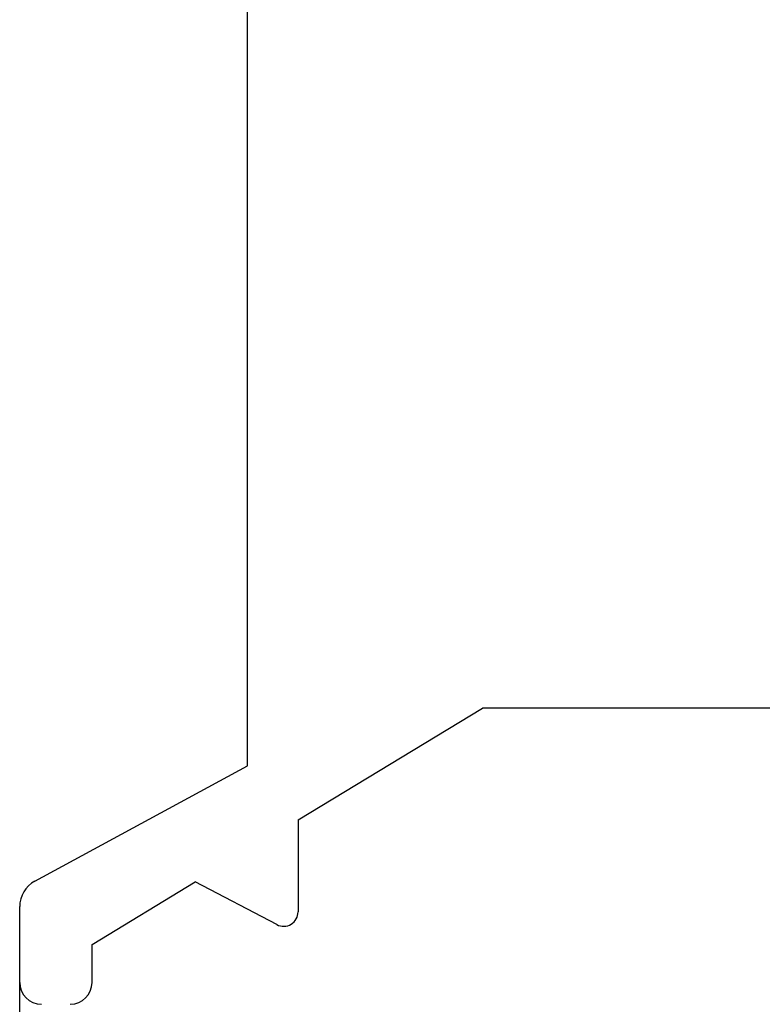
# Model space of a CAD drawing. Header units: inches. Extents: x 3728 to 5725, y -2497 to -825.
# Tile 7 of 17: x 5578 to 5588, y -2404 to -2391. Entities that reach past the tile are written whole.
import ezdxf

# ---------------------------------------------------------------- set-up
doc = ezdxf.new("R2010")
doc.units = ezdxf.units.IN
doc.header["$MEASUREMENT"] = 0
doc.layers.get('0').update_dxf_attribs({"lineweight": 30})

msp = doc.modelspace()

# ---------------------------------------------------------------- linework, layer by layer
at = {"color": 7, "linetype": 'Continuous'}
for p, q in [((5581.158163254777, -2401.13815417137), (5581.158163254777, -2384.688154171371)), ((5581.858163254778, -2401.883332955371), (5584.410049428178, -2400.33815417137)), ((5589.258163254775, -2400.33815417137), (5584.410049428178, -2400.33815417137)), ((5578.217299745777, -2402.73491282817), (5581.158163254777, -2401.13815417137)), ((5581.858163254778, -2401.883332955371), (5581.858163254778, -2403.158725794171)), ((5579.008163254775, -2403.609021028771), (5580.435317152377, -2402.744872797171)), ((5581.565473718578, -2403.335950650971), (5580.435317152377, -2402.744872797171)), ((5578.008163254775, -2411.688154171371), (5578.008163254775, -2403.086439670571)), ((5579.008163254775, -2404.13815417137), (5579.008163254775, -2403.609021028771))]:
    msp.add_line(p, q, dxfattribs=at)
for centre, radius, start, end in [((5578.408163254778, -2403.086439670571), 0.4, 118.5000007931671, 180), ((5581.658163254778, -2403.158725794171), 0.2, 242.3901951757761, 0), ((5578.308163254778, -2404.13815417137), 0.3, 180, 270), ((5578.708163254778, -2404.13815417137), 0.3, 270, 0)]:
    msp.add_arc(centre, radius, start, end, dxfattribs=at)

doc.saveas('drawing.dxf')
